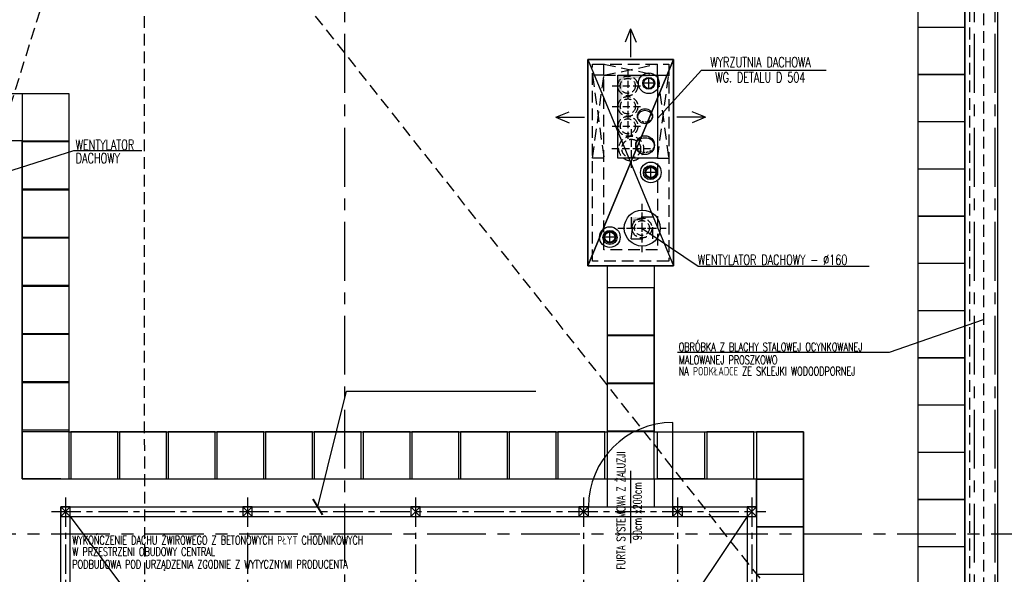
# Model space of a CAD drawing. Extents: x 41755 to 123924, y -112333 to 86187.
# Tile 16 of 256: x 101375 to 102423, y -99539 to -98949. Entities that reach past the tile are written whole.
import ezdxf

# ---------------------------------------------------------------- set-up
doc = ezdxf.new("R2010")
doc.units = 0
doc.header["$LTSCALE"] = 50
for name, pattern in [('CENTER', [2, 1.25, -0.25, 0.25, -0.25]), ('DASHDOT', [1, 0.5, -0.25, 0, -0.25]), ('DASHED', [0.75, 0.5, -0.25])]:
    doc.linetypes.add(name, pattern=pattern)
doc.layers.get('0').update_dxf_attribs({"color": 101, "linetype": 'CONTINUOUS'})
for name, color, linetype in [('Drz-widok', 5, 'CONTINUOUS'), ('FLUID-W.1', 7, 'CONTINUOUS'), ('FLUID-W.1a', 7, 'CONTINUOUS'), ('Ins-kan', 54, 'CONTINUOUS'), ('Ins-went', 141, 'CONTINUOUS'), ('Krzychu - Warstwa detali na rzutach', 232, 'CONTINUOUS'), ('m-went-urządzenia', 51, 'CONTINUOUS'), ('Os-osie', 14, 'CENTER'), ('Os-osie glowne', 1, 'CENTER'), ('Pzt-chodniki-hatch', 252, 'CONTINUOUS'), ('Sc-metal', 141, 'CONTINUOUS'), ('Sch-opis', 51, 'CONTINUOUS'), ('W-idok', 8, 'CONTINUOUS'), ('W-izol-w', 144, 'CONTINUOUS'), ('W-otwor-strop', 1, 'CONTINUOUS'), ('W-widok-spadki', 61, 'CONTINUOUS')]:
    doc.layers.add(name, color=color, linetype=linetype)
doc.styles.add('ROMANS', font='romans', dxfattribs={"width": 0.85})
doc.styles.add('tab-bud$0$ROMANS', font='romans', dxfattribs={"width": 0.7})
doc.dimstyles.new('CHMIELNA', dxfattribs={"dimscale": 3.5, "dimtxt": 4, "dimasz": 1.5, "dimexe": 3, "dimexo": 0, "dimgap": 1, "dimtad": 1, "dimdec": 1, "dimrnd": 0.5, "dimzin": 12, "dimdsep": 46, "dimtxsty": 'ROMANS', "dimblk": 'DIMTICK', "dimcen": 0.09, "dimse1": 1, "dimse2": 1, "dimclrd": 143, "dimclrt": 53, "dimadec": 0, "dimazin": 0, "dimtfac": 1, "dimtdec": 1, "dimtix": 1, "dimtmove": 2, "dimatfit": 2, "dimldrblk": 'ARCHTICK', "dimfxl": 0, "dimtolj": 1, "dimtzin": 0, "dimarcsym": 0})

# ---------------------------------------------------------------- blocks, each defined once
blk = doc.blocks.new('DIMTICK')
for p, q in [((0, 1), (0, -1)), ((-1, 0), (1, 0))]:
    blk.add_line(p, q)
at = {"const_width": 0.141}
blk.add_lwpolyline([(0.707, 0.707), (-0.707, -0.707)], dxfattribs=at)
blk = doc.blocks.new('*U2907')
at = {"color": 0, "linetype": 'ByBlock', "lineweight": -2}
blk.add_circle((0, 0), 80, dxfattribs=at)
at = {"color": 4, "linetype": 'DASHED'}
blk.add_ellipse((0, 0), major_axis=(0, 80), ratio=0.75, start_param=0, end_param=3.141593, dxfattribs=at)
at = {"color": 4, "linetype": 'Continuous'}
blk.add_ellipse((0, 0), major_axis=(0, 80), ratio=0.75, start_param=3.141593, end_param=6.283185, dxfattribs=at)
blk = doc.blocks.new('*U2922')
at = {"color": 0, "linetype": 'ByBlock', "lineweight": -2}
blk.add_circle((0, 0), 100, dxfattribs=at)
at = {"color": 4, "linetype": 'DASHED'}
blk.add_ellipse((0, 0), major_axis=(0, 100), ratio=0.75, start_param=0, end_param=3.141593, dxfattribs=at)
at = {"color": 4, "linetype": 'Continuous'}
blk.add_ellipse((0, 0), major_axis=(0, 100), ratio=0.75, start_param=3.141593, end_param=6.283185, dxfattribs=at)
blk = doc.blocks.new('_STRZAŁKA_WENT')
for q in [(-6, -14), (0, -30.2), (6, -14)]:
    blk.add_line((0, 0), q)

msp = doc.modelspace()

# ---------------------------------------------------------------- hatches: boundary and pattern name
at = {"layer": 'W-otwor-strop'}
msp.add_hatch(color=256, dxfattribs=at).paths.add_polyline_path([(102053.966, -99007.824), (102011.966, -99007.824), (102011.966, -99095.824), (102016.966, -99012.824)])
at = {"layer": 'W-otwor-strop', "linetype": 'DASHDOT', "ltscale": 0.5}
msp.add_hatch(color=256, dxfattribs=at).paths.add_polyline_path([(102048.991, -99158.824), (102025.991, -99158.824), (102025.991, -99181.824), (102028.991, -99161.824)])

# ---------------------------------------------------------------- linework, layer by layer
at = {"layer": 'Drz-widok'}
for points in [[(102070.466, -99477.123), (102070.466, -99377.123)], [(102025.466, -99428.559), (102025.466, -99505.687)]]:
    msp.add_lwpolyline(points, dxfattribs=at)
msp.add_arc((102070.466, -99467.123), 90, 90, 180, dxfattribs=at)
at = {"layer": 'Ins-kan', "linetype": 'Continuous', "ltscale": 0.3}
for p, q in [((102051.036, -99016.29), (102038.436, -99016.29)), ((102044.736, -99022.59), (102044.736, -99009.99)), ((102053.202, -99111.174), (102040.602, -99111.174)), ((102046.902, -99117.474), (102046.902, -99104.874)), ((102003.299, -99186.271), (102003.299, -99173.671)), ((102009.599, -99179.971), (101996.999, -99179.971))]:
    msp.add_line(p, q, dxfattribs=at)
for centre, radius in [((102044.736, -99016.29), 11), ((102044.736, -99016.29), 6.3), ((102044.736, -99016.29), 5.5), ((102046.902, -99111.174), 11), ((102046.902, -99111.174), 6.3), ((102046.902, -99111.174), 5.5), ((102003.299, -99179.971), 11), ((102003.299, -99179.971), 6.3), ((102003.299, -99179.971), 5.5)]:
    msp.add_circle(centre, radius, dxfattribs=at)
at = {"layer": 'Ins-went', "linetype": 'DASHED', "ltscale": 0.3}
for p, q in [((102022.428, -99002.418), (102022.428, -99035.674)), ((102005.8, -99019.046), (102039.056, -99019.046)), ((102022.526, -99024.317), (102022.526, -99057.573)), ((102022.526, -99024.317), (102022.526, -99057.573)), ((102005.898, -99040.945), (102039.154, -99040.945)), ((102005.898, -99040.945), (102039.154, -99040.945)), ((102022.526, -99045.437), (102022.526, -99078.693)), ((102022.526, -99045.437), (102022.526, -99078.693)), ((102005.898, -99062.065), (102039.154, -99062.065)), ((102005.898, -99062.065), (102039.154, -99062.065)), ((102026.1, -99065.04), (102026.1, -99106.61)), ((102026.1, -99065.04), (102026.1, -99106.61)), ((102005.315, -99085.825), (102046.885, -99085.825)), ((102005.315, -99085.825), (102046.885, -99085.825)), ((102037.491, -99144.535), (102037.491, -99196.112)), ((102037.491, -99144.535), (102037.491, -99196.112)), ((102037.491, -99153.696), (102037.491, -99186.952)), ((102037.491, -99153.696), (102037.491, -99186.952)), ((102011.703, -99170.324), (102063.279, -99170.324)), ((102011.703, -99170.324), (102063.279, -99170.324)), ((102020.863, -99170.324), (102054.119, -99170.324)), ((102020.863, -99170.324), (102054.119, -99170.324))]:
    msp.add_line(p, q, dxfattribs=at)
for centre, radius in [((102022.428, -99019.046), 10.56), ((102022.428, -99019.046), 8), ((102022.526, -99040.945), 10.56), ((102022.526, -99040.945), 10.56), ((102022.526, -99040.945), 8), ((102022.526, -99040.945), 8), ((102022.526, -99062.065), 10.56), ((102022.526, -99062.065), 10.56), ((102022.526, -99062.065), 8), ((102022.526, -99062.065), 8), ((102026.1, -99085.825), 13.2), ((102026.1, -99085.825), 13.2), ((102026.1, -99085.825), 10), ((102026.1, -99085.825), 10), ((102037.491, -99170.324), 10.56), ((102037.491, -99170.324), 10.56), ((102037.491, -99170.324), 8), ((102037.491, -99170.324), 8)]:
    msp.add_circle(centre, radius, dxfattribs=at)
at = {"layer": 'Ins-went'}
msp.add_circle((102037.838, -99170.324), 19.183, dxfattribs=at)
at = {"layer": 'm-went-urządzenia'}
for p, q in [((101979.966, -98990.824), (101979.966, -99210.581)), ((101979.966, -98990.824), (102070.966, -99210.581)), ((102070.966, -99210.581), (102070.966, -98990.824)), ((101979.966, -99210.581), (102070.966, -99210.581))]:
    msp.add_line(p, q, dxfattribs=at)
at = {"layer": 'Os-osie', "ltscale": 0.5}
for points in [[(101424.157, -99457.123), (101424.157, -100167.449)], [(101617.921, -99457.123), (101617.921, -100460.071)], [(101796.693, -99457.123), (101796.693, -100460.071)], [(101975.466, -99457.123), (101975.466, -100460.071)], [(102075.466, -99457.123), (102075.466, -100460.071)], [(102154.239, -99457.123), (102154.239, -100460.071)], [(101409.157, -99472.123), (102169.239, -99472.123)]]:
    msp.add_lwpolyline(points, dxfattribs=at)
at = {"layer": 'Os-osie glowne'}
for points in [[(101720.966, -96063.824), (101720.966, -102040.824)], [(102390.966, -96063.824), (102390.966, -102040.824)], [(102412.966, -96063.824), (102412.966, -102040.824)], [(99508.966, -99495.824), (111775.966, -99495.824)]]:
    msp.add_lwpolyline(points, dxfattribs=at)
at = {"layer": 'Pzt-chodniki-hatch'}
msp.add_line((102209.239, -99387.123), (102209.239, -100500.071), dxfattribs=at)
for points in [[(102330.966, -98906.574), (102330.966, -98956.574), (102380.966, -98956.574), (102380.966, -98906.574)], [(102330.966, -98956.824), (102330.966, -99006.824), (102380.966, -99006.824), (102380.966, -98956.824)], [(102330.966, -99007.074), (102330.966, -99057.074), (102380.966, -99057.074), (102380.966, -99007.074)], [(101378.129, -99027.383), (101378.129, -99077.383), (101428.129, -99077.383), (101428.129, -99027.383)], [(102330.966, -99057.324), (102330.966, -99107.324), (102380.966, -99107.324), (102380.966, -99057.324)], [(101378.129, -99078.663), (101378.129, -99128.663), (101428.129, -99128.663), (101428.129, -99078.663)], [(102330.966, -99107.574), (102330.966, -99157.574), (102380.966, -99157.574), (102380.966, -99107.574)], [(101378.129, -99129.943), (101378.129, -99179.943), (101428.129, -99179.943), (101428.129, -99129.943)], [(102330.966, -99157.824), (102330.966, -99207.824), (102380.966, -99207.824), (102380.966, -99157.824)], [(101378.054, -99181.223), (101378.054, -99231.223), (101428.054, -99231.223), (101428.054, -99181.223)], [(102330.966, -99208.074), (102330.966, -99258.074), (102380.966, -99258.074), (102380.966, -99208.074)], [(101378.129, -99232.503), (101378.129, -99282.503), (101428.129, -99282.503), (101428.129, -99232.503)], [(102000.466, -99234.123), (102000.466, -99284.123), (102050.466, -99284.123), (102050.466, -99234.123)], [(102330.966, -99258.324), (102330.966, -99308.324), (102380.966, -99308.324), (102380.966, -99258.324)], [(101378.054, -99283.783), (101378.054, -99333.783), (101428.054, -99333.783), (101428.054, -99283.783)], [(102000.466, -99285.123), (102000.466, -99335.123), (102050.466, -99335.123), (102050.466, -99285.123)], [(102330.966, -99308.574), (102330.966, -99358.574), (102380.966, -99358.574), (102380.966, -99308.574)], [(101378.129, -99335.063), (101378.129, -99385.063), (101428.129, -99385.063), (101428.129, -99335.063)], [(102000.466, -99336.123), (102000.466, -99386.123), (102050.466, -99386.123), (102050.466, -99336.123)], [(102330.966, -99358.824), (102330.966, -99408.824), (102380.966, -99408.824), (102380.966, -99358.824)], [(101378.129, -99387.123), (101378.129, -99437.123), (101428.129, -99437.123), (101428.129, -99387.123)], [(101429.929, -99387.123), (101429.929, -99437.123), (101479.929, -99437.123), (101479.929, -99387.123)], [(101481.729, -99387.123), (101481.729, -99437.123), (101531.729, -99437.123), (101531.729, -99387.123)], [(101533.529, -99387.123), (101533.529, -99437.123), (101583.529, -99437.123), (101583.529, -99387.123)], [(101585.329, -99387.123), (101585.329, -99437.123), (101635.329, -99437.123), (101635.329, -99387.123)], [(101637.129, -99387.123), (101637.129, -99437.123), (101687.129, -99437.123), (101687.129, -99387.123)], [(101688.929, -99387.123), (101688.929, -99437.123), (101738.929, -99437.123), (101738.929, -99387.123)], [(101740.729, -99387.123), (101740.729, -99437.123), (101790.729, -99437.123), (101790.729, -99387.123)], [(101792.529, -99387.123), (101792.529, -99437.123), (101842.529, -99437.123), (101842.529, -99387.123)], [(101844.329, -99387.123), (101844.329, -99437.123), (101894.329, -99437.123), (101894.329, -99387.123)], [(101896.129, -99387.123), (101896.129, -99437.123), (101946.129, -99437.123), (101946.129, -99387.123)], [(101947.929, -99387.123), (101947.929, -99437.123), (101997.929, -99437.123), (101997.929, -99387.123)], [(102000.466, -99387.123), (102000.466, -99437.123), (102050.466, -99437.123), (102050.466, -99387.123)], [(102103.919, -99387.123), (102103.919, -99437.123), (102053.919, -99437.123), (102053.919, -99387.123)], [(102106.579, -99387.123), (102106.579, -99437.123), (102156.579, -99437.123), (102156.579, -99387.123)], [(102159.239, -99387.123), (102159.239, -99437.123), (102209.239, -99437.123), (102209.239, -99387.123)], [(102330.966, -99409.074), (102330.966, -99459.074), (102380.966, -99459.074), (102380.966, -99409.074)], [(102159.239, -99437.871), (102159.239, -99487.871), (102209.239, -99487.871), (102209.239, -99437.871)], [(102330.966, -99459.324), (102330.966, -99509.324), (102380.966, -99509.324), (102380.966, -99459.324)], [(102159.239, -99488.481), (102159.239, -99538.481), (102209.239, -99538.481), (102209.239, -99488.481)], [(102330.966, -99509.574), (102330.966, -99559.574), (102380.966, -99559.574), (102380.966, -99509.574)]]:
    msp.add_lwpolyline(points, close=True, dxfattribs=at)
for points in [[(101428.129, -99027.383), (100936.934, -99027.383)], [(101428.129, -99387.123), (101428.129, -99027.383)], [(101378.129, -99077.383), (100886.934, -99077.383)], [(101378.129, -99437.123), (101378.129, -99077.383)]]:
    msp.add_lwpolyline(points, dxfattribs=at)
at = {"layer": 'Sc-metal'}
for points in [[(102159.239, -100450.071), (101478.466, -100450.071), (101478.466, -100148.324), (101419.157, -100148.324), (101419.157, -99467.123), (102159.239, -99467.123)], [(101419.157, -99467.123), (101419.157, -99477.123), (101429.157, -99477.123), (101429.157, -99467.123)], [(101612.921, -99467.123), (101612.921, -99477.123), (101622.921, -99477.123), (101622.921, -99467.123)], [(101791.693, -99467.123), (101791.693, -99477.123), (101801.693, -99477.123), (101801.693, -99467.123)], [(101970.466, -99467.123), (101970.466, -99477.123), (101980.466, -99477.123), (101980.466, -99467.123)], [(102070.466, -99467.123), (102070.466, -99477.123), (102080.466, -99477.123), (102080.466, -99467.123)], [(102149.239, -99467.123), (102149.239, -99477.123), (102159.239, -99477.123), (102159.239, -99467.123)], [(102149.239, -100440.071), (101488.466, -100440.071), (101488.466, -100138.324), (101488.466, -100138.324), (101429.157, -100138.324), (101429.157, -99477.123), (102149.239, -99477.123), (102149.239, -100440.071)]]:
    msp.add_lwpolyline(points, close=True, dxfattribs=at)
for points in [[(101419.157, -99467.123), (101429.157, -99477.123)], [(101429.157, -99467.123), (101419.157, -99477.123)], [(101612.921, -99467.123), (101622.921, -99477.123)], [(101622.921, -99467.123), (101612.921, -99477.123)], [(101791.693, -99467.123), (101801.693, -99477.123)], [(101801.693, -99467.123), (101791.693, -99477.123)], [(101970.466, -99467.123), (101980.466, -99477.123)], [(101980.466, -99467.123), (101970.466, -99477.123)], [(102070.466, -99467.123), (102080.466, -99477.123)], [(102080.466, -99467.123), (102070.466, -99477.123)], [(102149.239, -99467.123), (102159.239, -99477.123)], [(102159.239, -99467.123), (102149.239, -99477.123)], [(101429.157, -99477.123), (102149.239, -100440.071)], [(102149.239, -99477.123), (101506.966, -100440.071)]]:
    msp.add_lwpolyline(points, dxfattribs=at)
at = {"layer": 'Sch-opis'}
for p, q in [((102053.966, -99053.824), (102100.865, -99002.491)), ((102100.865, -99002.491), (102233.29, -99002.491)), ((101318.929, -99124.383), (101432.928, -99087.793)), ((101432.928, -99087.793), (101505.432, -99087.793)), ((102037.491, -99170.324), (102097.157, -99211.027)), ((102097.157, -99211.027), (102279.064, -99211.027))]:
    msp.add_line(p, q, dxfattribs=at)
msp.add_lwpolyline([(102075.382, -99302.544), (102300.659, -99302.544), (102400.966, -99267.623)], dxfattribs=at)
at = {"layer": 'W-idok'}
for p, q in [((101428.129, -99387.123), (102000.466, -99387.123)), ((102050.466, -99387.123), (102209.239, -99387.123)), ((101419.157, -99437.123), (102000.466, -99437.123)), ((102050.466, -99437.123), (102159.239, -99437.123))]:
    msp.add_line(p, q, dxfattribs=at)
at = {"layer": 'W-idok', "linetype": 'DASHED', "ltscale": 0.5}
for points in [[(102400.966, -96485.824), (102400.966, -99674.824)], [(102385.966, -96500.824), (102385.966, -99659.824)], [(101996.966, -99007.824), (101996.966, -98995.824)], [(101996.966, -99007.824), (102053.966, -98995.824)], [(101996.966, -98995.824), (102053.966, -99007.824)], [(102053.966, -99007.824), (102053.966, -98995.824)], [(101996.966, -99007.824), (101984.966, -99007.824)], [(101984.966, -99095.824), (101996.966, -99007.824)], [(101984.966, -99007.824), (101996.966, -99095.824)], [(102053.966, -99007.824), (102065.966, -99007.824)], [(102053.966, -99007.824), (102065.966, -99095.824)], [(102053.966, -99095.824), (102065.966, -99007.824)], [(101996.966, -99095.824), (101984.966, -99095.824)], [(102053.966, -99095.824), (102065.966, -99095.824)]]:
    msp.add_lwpolyline(points, dxfattribs=at)
at = {"layer": 'W-idok'}
for points in [[(102330.966, -98755.824), (102330.966, -99609.824)], [(101979.966, -98990.824), (102070.966, -99210.581)], [(102000.466, -99210.581), (102000.466, -99387.123)], [(102050.466, -99210.581), (102050.466, -99387.123)], [(101419.157, -99437.123), (101378.129, -99437.123)], [(102000.466, -99437.123), (102000.466, -99467.123)], [(102050.466, -99437.123), (102050.466, -99467.123)], [(102159.239, -99467.123), (102159.239, -99437.123)]]:
    msp.add_lwpolyline(points, dxfattribs=at)
at = {"layer": 'W-idok', "linetype": 'DASHED', "ltscale": 0.5}
for points in [[(101984.966, -98995.824), (102065.966, -98995.824), (102065.966, -99205.581), (101984.966, -99205.581)], [(101996.966, -99007.824), (102053.966, -99007.824), (102053.966, -99193.581), (101996.966, -99193.581)]]:
    msp.add_lwpolyline(points, close=True, dxfattribs=at)
at = {"layer": 'W-izol-w', "linetype": 'Continuous'}
for p, q in [((102415.966, -99693.824), (102415.966, -97276.324)), ((102070.966, -98990.824), (101979.966, -98990.824)), ((101979.966, -99210.581), (102070.966, -98990.824)), ((102070.966, -98990.824), (101979.966, -98990.824)), ((102070.966, -98990.824), (101979.966, -98990.824)), ((101979.966, -98990.824), (101979.966, -99210.581)), ((101979.966, -99210.581), (102070.966, -98990.824)), ((102070.966, -98990.824), (101979.966, -98990.824)), ((101979.966, -98990.824), (102070.966, -99210.581)), ((102070.966, -99210.581), (102070.966, -98990.824)), ((101979.966, -99210.581), (102070.966, -99210.581))]:
    msp.add_line(p, q, dxfattribs=at)
for points in [[(102380.966, -96505.824), (102380.966, -99654.824)], [(102070.966, -98990.824), (101979.966, -99210.581)]]:
    msp.add_lwpolyline(points, dxfattribs=at)
msp.add_lwpolyline([(101979.966, -98990.824), (102070.966, -98990.824), (102070.966, -99210.581), (101979.966, -99210.581)], close=True, dxfattribs=at)
at = {"layer": 'W-otwor-strop', "linetype": 'Continuous', "ltscale": 0.5}
msp.add_lwpolyline([(102011.966, -99007.824), (102053.966, -99007.824), (102053.966, -99095.824), (102011.966, -99095.824)], close=True, dxfattribs=at)
at = {"layer": 'W-otwor-strop', "linetype": 'DASHDOT', "ltscale": 0.5}
msp.add_lwpolyline([(102025.991, -99158.824), (102025.991, -99181.824), (102048.991, -99181.824), (102048.991, -99158.824)], close=True, dxfattribs=at)
msp.add_lwpolyline([(102048.991, -99158.824), (102025.991, -99158.824), (102025.991, -99181.824), (102028.991, -99161.824), (102048.991, -99158.824)], dxfattribs=at)
at = {"layer": 'W-otwor-strop', "ltscale": 0.5}
for centre in [(102046.468, -99111.324), (102003.466, -99180.324)]:
    msp.add_circle(centre, 7.5, dxfattribs=at)
at = {"layer": 'W-widok-spadki', "linetype": 'DASHED', "ltscale": 0.5}
for points in [[(101343.129, -99112.383), (101440.966, -98798.824)], [(101508.966, -100119.824), (101508.017, -98798.917)], [(102290.966, -99704.824), (101574.966, -98798.824)]]:
    msp.add_lwpolyline(points, dxfattribs=at)

# ---------------------------------------------------------------- block references
at = {"layer": 'FLUID-W.1', "color": 1, "linetype": 'Continuous', "xscale": 0.1000000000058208, "yscale": 0.1000000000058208, "zscale": 0.1, "rotation": 89.99999999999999}
msp.add_blockref('*U2922', (102040.793, -99082.103), dxfattribs=at)
at = {"layer": 'FLUID-W.1a', "color": 1, "linetype": 'Continuous', "xscale": 0.1000000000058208, "yscale": 0.1000000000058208, "zscale": 0.1, "rotation": 89.99999999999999}
msp.add_blockref('*U2907', (102040.705, -99051.341), dxfattribs=at)
at = {"layer": 'Ins-went'}
msp.add_blockref('_STRZAŁKA_WENT', (102025.466, -98958.431), dxfattribs=at)
at = {"layer": 'Ins-went', "rotation": 89.99999999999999}
msp.add_blockref('_STRZAŁKA_WENT', (101946.024, -99052.522), dxfattribs=at)
at = {"layer": 'Ins-went', "xscale": -1, "rotation": 270.0000000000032}
msp.add_blockref('_STRZAŁKA_WENT', (102104.908, -99052.522), dxfattribs=at)

# ---------------------------------------------------------------- texts
at = {"layer": 'Sch-opis', "width": 0.7}
for s, height, rotation, style, p in [('WYRZUTNIA DACHOWA', 10.75717, 0, 'tab-bud$0$ROMANS', (102110.256, -98999.255)), ('WG. DETALU D 504', 10.75717, 0, 'tab-bud$0$ROMANS', (102115.554, -99015.388)), ('WENTYLATOR', 10.7572, 0, 'tab-bud$0$ROMANS', (101435.058, -99087.124)), ('DACHOWY', 10.7572, 0, 'tab-bud$0$ROMANS', (101435.058, -99101.4)), ('WENTYLATOR DACHOWY - %%c160', 10.75717, 0, 'tab-bud$0$ROMANS', (102096.963, -99209.469)), ('FURTA SYSTEMOWA Z ŻALUZJI', 9, 90, 'ROMANS', (102019.627, -99533.798)), ('90cm x200cm', 9, 90, 'ROMANS', (102037.074, -99502.459))]:
    msp.add_text(s, height=height, rotation=rotation, dxfattribs=dict(at, style=style)).set_placement(p)
at = {"layer": 'Sch-opis', "style": 'ROMANS', "width": 0.7}
for s, p in [('OBRÓBKA Z BLACHY STALOWEJ OCYNKOWANEJ', (102076.591, -99301.31)), ('MALOWANEJ PROSZKOWO', (102076.591, -99315.093)), ('NA PODKŁADCE ZE SKLEJKI WODOODPORNEJ', (102076.591, -99327.147)), ('WYKOŃCZENIE DACHU ŻWIROWEGO Z BETONOWYCH PŁYT CHODNIKOWYCH', (101431.383, -99506.973)), ('W PRZESTRZENI OBUDOWY CENTRAL', (101431.383, -99519.201)), ('PODBUDOWA POD URZĄDZENIA ZGODNIE Z WYTYCZNYMI PRODUCENTA', (101431.383, -99532.581))]:
    msp.add_text(s, height=9, dxfattribs=at).set_placement(p)

# ---------------------------------------------------------------- leaders
at = {"layer": 'Krzychu - Warstwa detali na rzutach'}
msp.add_leader([(101692.578, -99467.123), (101723.134, -99343.938), (101924.618, -99343.913)], dimstyle='CHMIELNA', override={"dimasz": 4, "dimgap": 1, "dimtad": 0}, dxfattribs=at)

doc.saveas('drawing.dxf')
